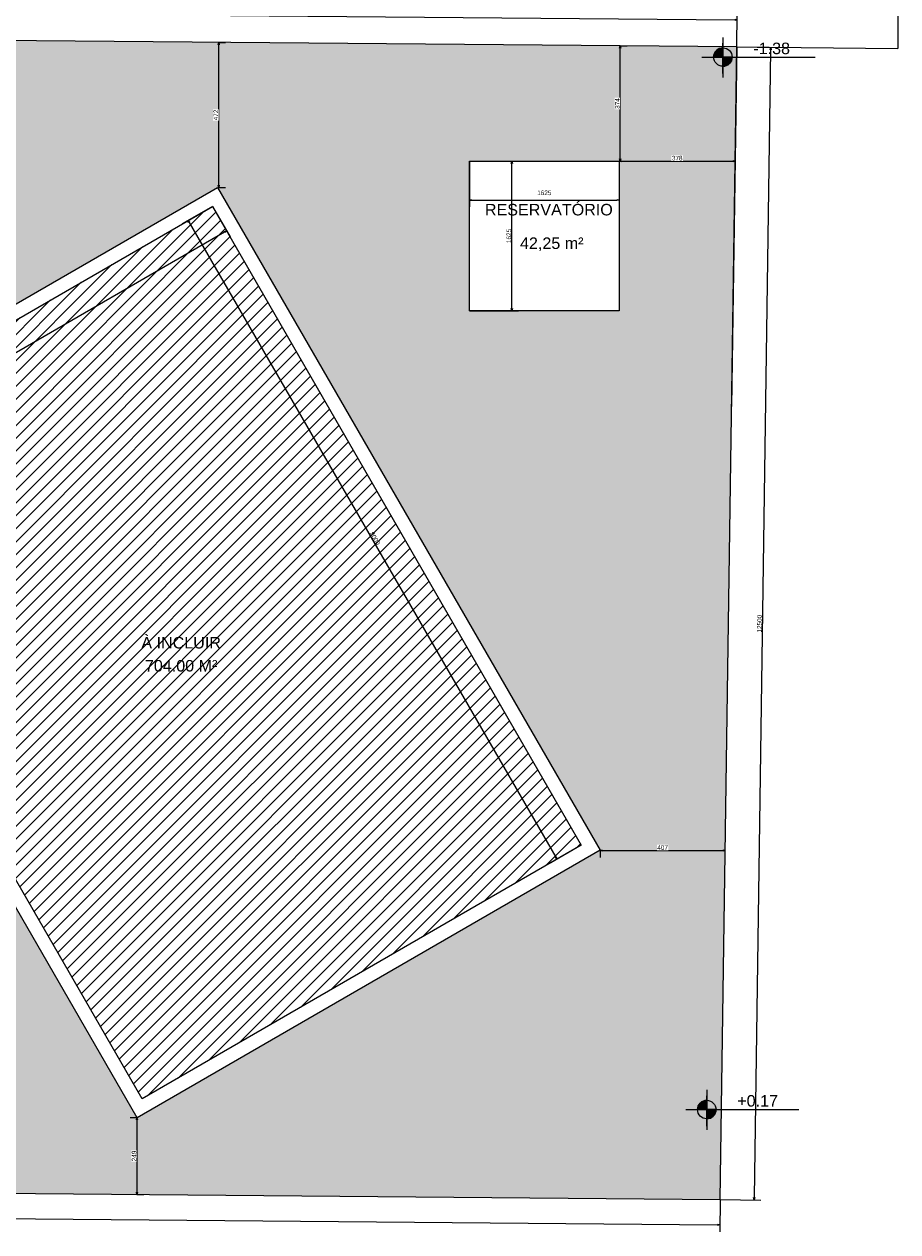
# Model space of a CAD drawing. Header units: millimetres. Extents: x -109 to 627, y -178 to 173.
# Tile 94 of 178: x 237 to 275, y -99 to -46. Entities that reach past the tile are written whole.
import ezdxf
from ezdxf.enums import TextEntityAlignment as Align

# ---------------------------------------------------------------- set-up
doc = ezdxf.new("R2010")
doc.units = ezdxf.units.MM
doc.linetypes.add('ACAD_ISO04W100', pattern=[30, 24, -3, 0, -3])
doc.layers.add('ARQ - COTA_NÍVEL', color=2, linetype='Continuous', lineweight=5)
doc.layers.add('BLOCOS', color=3, linetype='Continuous')
doc.styles.add('Arial_2', font='arial.ttf', dxfattribs={"height": 0.15})
doc.styles.add('GULIM', font='Gulim.ttf')
doc.styles.get("Standard").update_dxf_attribs({"font": 'arial.ttf'})
doc.dimstyles.new('GULIM-250', dxfattribs={"dimtxt": 0.2, "dimasz": 0.1, "dimexe": 0.3, "dimexo": 0, "dimgap": 0.025, "dimtad": 1, "dimdec": 0, "dimlfac": 250, "dimzin": 12, "dimdsep": 46, "dimtxsty": 'GULIM', "dimblk": 'OPEN30', "dimcen": 0, "dimclrd": 152, "dimclre": 152, "dimclrt": 152, "dimaunit": 1, "dimadec": 0, "dimazin": 0, "dimtfac": 1.875, "dimtdec": 0, "dimtmove": 2, "dimatfit": 3, "dimldrblk": 'OPEN30', "dimfxl": 0, "dimtolj": 1, "dimtzin": 12, "dimlwd": -1, "dimarcsym": 0})
doc.dimstyles.new('GULIM-75', dxfattribs={"dimtxt": 0.2, "dimasz": 0.1, "dimexe": 0.3, "dimexo": 0, "dimgap": 0.025, "dimtad": 1, "dimdec": 0, "dimlfac": 75, "dimzin": 12, "dimdsep": 46, "dimtxsty": 'GULIM', "dimblk": 'OPEN30', "dimcen": 0, "dimclrd": 152, "dimclre": 152, "dimclrt": 152, "dimaunit": 1, "dimadec": 0, "dimazin": 0, "dimtfac": 1.875, "dimtdec": 0, "dimtmove": 2, "dimatfit": 3, "dimldrblk": 'OPEN30', "dimfxl": 0, "dimtolj": 1, "dimtzin": 12, "dimlwd": -1, "dimarcsym": 0})

# ---------------------------------------------------------------- blocks, each defined once
blk = doc.blocks.new('_Open30')
at = {"color": 0, "linetype": 'ByBlock', "lineweight": -2}
for p, q in [((-1, 0.27), (0, 0)), ((0, 0), (-1, -0.27)), ((0, 0), (-1, 0))]:
    blk.add_line(p, q, dxfattribs=at)
blk = doc.blocks.new('*D555')
at = {"color": 152, "lineweight": -2, "transparency": 16777216}
for p, q in [((167.755, -46.491), (167.768, -45.018)), ((267.812, -47.366), (267.825, -45.892))]:
    blk.add_line(p, q, dxfattribs=at)
at = {"color": 152, "transparency": 16777216}
blk.add_line((167.865, -45.319), (267.722, -46.191), dxfattribs=at)
at = {"layer": 'Defpoints', "color": 0, "transparency": 16777216}
for p in [(167.755, -46.491), (267.822, -46.192), (267.812, -47.366)]:
    blk.add_point(p, dxfattribs=at)
at = {"color": 152, "transparency": 16777216, "xscale": 0.1, "yscale": 0.1, "zscale": 0.1}
for p, rotation in [((167.765, -45.318), 179.4993539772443), ((267.822, -46.192), 359.4993539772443)]:
    blk.add_blockref('_Open30', p, dxfattribs=dict(at, rotation=rotation))
at = {"color": 152, "transparency": 16777216, "insert": (217.795, -45.63), "char_height": 0.2, "attachment_point": 5, "rotation": 359.4994, "style": 'GULIM'}
blk.add_mtext('\\A1;25015', dxfattribs=at)
blk = doc.blocks.new('*D556')
at = {"color": 152, "lineweight": -2, "transparency": 16777216}
for p, q in [((267.812, -47.366), (269.583, -47.391)), ((267.091, -97.361), (268.862, -97.387))]:
    blk.add_line(p, q, dxfattribs=at)
at = {"color": 152, "transparency": 16777216}
blk.add_line((269.282, -47.487), (268.564, -97.282), dxfattribs=at)
at = {"layer": 'Defpoints', "color": 0, "transparency": 16777216}
for p in [(267.812, -47.366), (267.091, -97.361), (268.563, -97.382)]:
    blk.add_point(p, dxfattribs=at)
at = {"color": 152, "transparency": 16777216, "xscale": 0.1, "yscale": 0.1, "zscale": 0.1}
for p, rotation in [((269.283, -47.387), 89.1742365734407), ((268.563, -97.382), 269.1742365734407)]:
    blk.add_blockref('_Open30', p, dxfattribs=dict(at, rotation=rotation))
at = {"color": 152, "transparency": 16777216, "insert": (268.798, -72.383), "char_height": 0.2, "attachment_point": 5, "rotation": 89.1742, "style": 'GULIM'}
blk.add_mtext('\\A1;12500', dxfattribs=at)
blk = doc.blocks.new('*D557')
at = {"color": 152, "lineweight": -2, "transparency": 16777216}
for p, q in [((167.39, -96.49), (167.378, -97.896)), ((267.091, -97.361), (267.079, -98.767))]:
    blk.add_line(p, q, dxfattribs=at)
at = {"color": 152, "transparency": 16777216}
blk.add_line((167.48, -97.597), (266.982, -98.466), dxfattribs=at)
at = {"layer": 'Defpoints', "color": 0, "transparency": 16777216}
for p in [(167.39, -96.49), (267.091, -97.361), (267.082, -98.467)]:
    blk.add_point(p, dxfattribs=at)
at = {"color": 152, "transparency": 16777216, "xscale": 0.1, "yscale": 0.1, "zscale": 0.1}
for p, rotation in [((167.38, -97.596), 179.4993537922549), ((267.082, -98.467), 359.4993537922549)]:
    blk.add_blockref('_Open30', p, dxfattribs=dict(at, rotation=rotation))
at = {"color": 152, "transparency": 16777216, "insert": (217.232, -97.907), "char_height": 0.2, "attachment_point": 5, "rotation": 359.4994, "style": 'GULIM'}
blk.add_mtext('\\A1;24926', dxfattribs=at)
blk = doc.blocks.new('*D561')
at = {"color": 152, "lineweight": -2, "transparency": 16777216}
for p, q in [((245.057, -54.282), (243.74, -55.043)), ((261.061, -81.992), (259.744, -82.753))]:
    blk.add_line(p, q, dxfattribs=at)
at = {"color": 152, "transparency": 16777216}
blk.add_line((244.049, -54.98), (259.954, -82.517), dxfattribs=at)
at = {"layer": 'Defpoints', "color": 0, "transparency": 16777216}
for p in [(245.057, -54.282), (261.061, -81.992), (260.004, -82.603)]:
    blk.add_point(p, dxfattribs=at)
at = {"color": 152, "transparency": 16777216, "xscale": 0.1, "yscale": 0.1, "zscale": 0.1}
for p, rotation in [((243.999, -54.893), 120.0088417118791), ((260.004, -82.603), 300.0088417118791)]:
    blk.add_blockref('_Open30', p, dxfattribs=dict(at, rotation=rotation))
at = {"color": 152, "transparency": 16777216, "insert": (252.11, -68.686), "char_height": 0.2, "attachment_point": 5, "rotation": 300.0088, "style": 'GULIM'}
blk.add_mtext('\\A1;8000', dxfattribs=at)
blk = doc.blocks.new('*D562')
at = {"color": 152, "lineweight": -2, "transparency": 16777216}
for p, q in [((245.057, -54.282), (245.822, -55.606)), ((226.006, -65.285), (226.771, -66.609))]:
    blk.add_line(p, q, dxfattribs=at)
at = {"color": 152, "transparency": 16777216}
blk.add_line((245.585, -55.397), (226.707, -66.3), dxfattribs=at)
at = {"layer": 'Defpoints', "color": 0, "transparency": 16777216}
for p in [(245.057, -54.282), (226.006, -65.285), (226.621, -66.35)]:
    blk.add_point(p, dxfattribs=at)
at = {"color": 152, "transparency": 16777216, "xscale": 0.1, "yscale": 0.1, "zscale": 0.1}
for p, rotation in [((245.672, -55.347), 30.00884078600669), ((226.621, -66.35), 210.0088407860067)]:
    blk.add_blockref('_Open30', p, dxfattribs=dict(at, rotation=rotation))
at = {"color": 152, "transparency": 16777216, "insert": (236.084, -60.74), "char_height": 0.2, "attachment_point": 5, "rotation": 30.0088, "style": 'GULIM'}
blk.add_mtext('\\A1;5500', dxfattribs=at)
blk = doc.blocks.new('*D578')
at = {"color": 152, "lineweight": -2, "transparency": 16777216}
for p, q in [((245.331, -47.169), (245.631, -47.169)), ((245.331, -53.463), (245.631, -53.463))]:
    blk.add_line(p, q, dxfattribs=at)
at = {"color": 152, "transparency": 16777216}
blk.add_line((245.331, -53.363), (245.331, -47.269), dxfattribs=at)
at = {"layer": 'Defpoints', "color": 0, "transparency": 16777216}
for p in [(245.331, -47.169), (245.331, -47.169), (245.276, -53.463)]:
    blk.add_point(p, dxfattribs=at)
at = {"color": 152, "transparency": 16777216, "xscale": 0.1, "yscale": 0.1, "zscale": 0.1}
for p, rotation in [((245.331, -47.169), 90), ((245.331, -53.463), 270)]:
    blk.add_blockref('_Open30', p, dxfattribs=dict(at, rotation=rotation))
at = {"color": 152, "transparency": 16777216, "insert": (245.206, -50.316), "char_height": 0.2, "attachment_point": 5, "rotation": 90, "style": 'GULIM', "bg_fill": 3, "box_fill_scale": 1.1, "bg_fill_color": 256, "bg_fill_true_color": 13158600, "bg_fill_transparency": 0}
blk.add_mtext('\\A1;472', dxfattribs=at)
blk = doc.blocks.new('*D579')
at = {"color": 152, "lineweight": -2, "transparency": 16777216}
for p, q in [((261.881, -82.224), (261.881, -82.524)), ((267.308, -82.224), (267.308, -81.924))]:
    blk.add_line(p, q, dxfattribs=at)
at = {"color": 152, "transparency": 16777216}
blk.add_line((261.981, -82.224), (267.208, -82.224), dxfattribs=at)
at = {"layer": 'Defpoints', "color": 0, "transparency": 16777216}
for p in [(261.881, -82.212), (267.308, -82.224), (267.308, -82.29)]:
    blk.add_point(p, dxfattribs=at)
at = {"color": 152, "transparency": 16777216, "xscale": 0.1, "yscale": 0.1, "zscale": 0.1, "rotation": 180}
blk.add_blockref('_Open30', (261.881, -82.224), dxfattribs=at)
at = {"color": 152, "transparency": 16777216, "xscale": 0.1, "yscale": 0.1, "zscale": 0.1}
blk.add_blockref('_Open30', (267.308, -82.224), dxfattribs=at)
at = {"color": 152, "transparency": 16777216, "insert": (264.595, -82.099), "char_height": 0.2, "attachment_point": 5, "style": 'GULIM', "bg_fill": 3, "box_fill_scale": 1.1, "bg_fill_color": 256, "bg_fill_true_color": 13158600, "bg_fill_transparency": 0}
blk.add_mtext('\\A1;407', dxfattribs=at)
blk = doc.blocks.new('*D580')
at = {"color": 152, "lineweight": -2, "transparency": 16777216}
for p, q in [((241.785, -93.815), (241.485, -93.815)), ((241.785, -97.14), (242.085, -97.14))]:
    blk.add_line(p, q, dxfattribs=at)
at = {"color": 152, "transparency": 16777216}
blk.add_line((241.785, -93.915), (241.785, -97.04), dxfattribs=at)
at = {"layer": 'Defpoints', "color": 0, "transparency": 16777216}
for p in [(241.791, -93.815), (241.762, -97.14), (241.785, -97.14)]:
    blk.add_point(p, dxfattribs=at)
at = {"color": 152, "transparency": 16777216, "xscale": 0.1, "yscale": 0.1, "zscale": 0.1}
for p, rotation in [((241.785, -93.815), 90), ((241.785, -97.14), 270)]:
    blk.add_blockref('_Open30', p, dxfattribs=dict(at, rotation=rotation))
at = {"color": 152, "transparency": 16777216, "insert": (241.66, -95.477), "char_height": 0.2, "attachment_point": 5, "rotation": 90, "style": 'GULIM', "bg_fill": 3, "box_fill_scale": 1.1, "bg_fill_color": 256, "bg_fill_true_color": 13158600, "bg_fill_transparency": 0}
blk.add_mtext('\\A1;249', dxfattribs=at)
blk = doc.blocks.new('Elevações de ponto - Cota de Nível 1-825078-NÍVEL 1')
at = {"layer": 'ARQ - COTA_NÍVEL'}
h = blk.add_hatch(color=256, dxfattribs=at)
edge = h.paths.add_edge_path(flags=0)
edge.add_line((0, 0.00228), (0, 0.00068))
edge.add_line((0, 0.00068), (-0.0016, 0.00068))
edge.add_arc((0, 0.00068), 0.0016, 90, 180, ccw=False)
h = blk.add_hatch(color=256, dxfattribs=at)
edge = h.paths.add_edge_path(flags=0)
edge.add_arc((0, 0.00068), 0.0016, 270, 360, ccw=False)
edge.add_line((0, -0.00092), (0, 0.00068))
edge.add_line((0, 0.00068), (0.0016, 0.00068))
for p, q in [((0, 0.00411), (0, -0.00284)), ((0, -0.00218), (0, 0.00308)), ((0, 0.00068), (0, 0.00228)), ((-0.00366, 0.00068), (0.016, 0.00068)), ((-0.0016, 0.00068), (0, 0.00068)), ((0.0016, 0.00068), (0, 0.00068)), ((0, 0.00068), (0, -0.00092))]:
    blk.add_line(p, q, dxfattribs=at)
blk.add_circle((0, 0.00068), 0.0016, dxfattribs=at)
for start, end in [(90, 180), (270, 360)]:
    blk.add_arc((0, 0.00068), 0.0016, start, end, dxfattribs=at)
blk = doc.blocks.new('*D582')
at = {"color": 152, "lineweight": -2, "transparency": 16777216}
for p, q in [((256.212, -52.315), (256.212, -54.306)), ((262.712, -52.315), (262.712, -54.306))]:
    blk.add_line(p, q, dxfattribs=at)
at = {"color": 152, "transparency": 16777216}
blk.add_line((256.312, -54.006), (262.612, -54.006), dxfattribs=at)
at = {"layer": 'Defpoints', "color": 0, "transparency": 16777216}
for p in [(256.212, -52.315), (262.712, -52.315), (262.712, -54.006)]:
    blk.add_point(p, dxfattribs=at)
at = {"color": 152, "transparency": 16777216, "xscale": 0.1, "yscale": 0.1, "zscale": 0.1, "rotation": 180}
blk.add_blockref('_Open30', (256.212, -54.006), dxfattribs=at)
at = {"color": 152, "transparency": 16777216, "xscale": 0.1, "yscale": 0.1, "zscale": 0.1}
blk.add_blockref('_Open30', (262.712, -54.006), dxfattribs=at)
at = {"color": 152, "transparency": 16777216, "insert": (259.462, -53.694), "char_height": 0.2, "attachment_point": 5, "style": 'GULIM'}
blk.add_mtext('\\A1;1625', dxfattribs=at)
blk = doc.blocks.new('*D583')
at = {"color": 152, "lineweight": -2, "transparency": 16777216}
for p, q in [((256.212, -52.315), (258.347, -52.315)), ((256.212, -58.815), (258.347, -58.815))]:
    blk.add_line(p, q, dxfattribs=at)
at = {"color": 152, "transparency": 16777216}
blk.add_line((258.047, -58.715), (258.047, -52.415), dxfattribs=at)
at = {"layer": 'Defpoints', "color": 0, "transparency": 16777216}
for p in [(256.212, -52.315), (258.047, -52.315), (256.212, -58.815)]:
    blk.add_point(p, dxfattribs=at)
at = {"color": 152, "transparency": 16777216, "xscale": 0.1, "yscale": 0.1, "zscale": 0.1}
for p, rotation in [((258.047, -52.315), 90), ((258.047, -58.815), 270)]:
    blk.add_blockref('_Open30', p, dxfattribs=dict(at, rotation=rotation))
at = {"color": 152, "transparency": 16777216, "insert": (257.922, -55.565), "char_height": 0.2, "attachment_point": 5, "rotation": 90, "style": 'GULIM'}
blk.add_mtext('\\A1;1625', dxfattribs=at)
blk = doc.blocks.new('*D584')
at = {"color": 152, "lineweight": -2, "transparency": 16777216}
for p, q in [((262.712, -52.315), (262.712, -52.615)), ((267.746, -52.315), (267.746, -52.615))]:
    blk.add_line(p, q, dxfattribs=at)
at = {"color": 152, "transparency": 16777216}
blk.add_line((262.812, -52.315), (267.646, -52.315), dxfattribs=at)
at = {"layer": 'Defpoints', "color": 0, "transparency": 16777216}
for p in [(262.712, -51.865), (267.746, -51.937), (267.746, -52.315)]:
    blk.add_point(p, dxfattribs=at)
at = {"color": 152, "transparency": 16777216, "xscale": 0.1, "yscale": 0.1, "zscale": 0.1, "rotation": 180}
blk.add_blockref('_Open30', (262.712, -52.315), dxfattribs=at)
at = {"color": 152, "transparency": 16777216, "xscale": 0.1, "yscale": 0.1, "zscale": 0.1}
blk.add_blockref('_Open30', (267.746, -52.315), dxfattribs=at)
at = {"color": 152, "transparency": 16777216, "insert": (265.229, -52.19), "char_height": 0.2, "attachment_point": 5, "style": 'GULIM', "bg_fill": 3, "box_fill_scale": 1.1, "bg_fill_color": 256, "bg_fill_true_color": 13158600, "bg_fill_transparency": 0}
blk.add_mtext('\\A1;378', dxfattribs=at)
blk = doc.blocks.new('*D585')
at = {"color": 152, "lineweight": -2, "transparency": 16777216}
for p, q in [((262.756, -47.321), (263.056, -47.321)), ((262.756, -52.315), (263.056, -52.315))]:
    blk.add_line(p, q, dxfattribs=at)
at = {"color": 152, "transparency": 16777216}
blk.add_line((262.756, -52.215), (262.756, -47.421), dxfattribs=at)
at = {"layer": 'Defpoints', "color": 0, "transparency": 16777216}
for p in [(262.756, -47.321), (262.756, -47.321), (262.712, -52.315)]:
    blk.add_point(p, dxfattribs=at)
at = {"color": 152, "transparency": 16777216, "xscale": 0.1, "yscale": 0.1, "zscale": 0.1}
for p, rotation in [((262.756, -47.321), 90), ((262.756, -52.315), 270)]:
    blk.add_blockref('_Open30', p, dxfattribs=dict(at, rotation=rotation))
at = {"color": 152, "transparency": 16777216, "insert": (262.631, -49.818), "char_height": 0.2, "attachment_point": 5, "rotation": 90, "style": 'GULIM', "bg_fill": 3, "box_fill_scale": 1.1, "bg_fill_color": 256, "bg_fill_true_color": 13158600, "bg_fill_transparency": 0}
blk.add_mtext('\\A1;374', dxfattribs=at)

msp = doc.modelspace()

# ---------------------------------------------------------------- hatches: boundary and pattern name
h = msp.add_hatch()
h.set_pattern_fill('GRASS', color=81, scale=0.025)
h.set_pattern_definition([(90, (-239.80686, -96.14865), (-0.4490128, 0.4490128), [0.1190625, -0.7789631]), (45, (-239.80686, -96.14865), (-0.4490128, 0.4490128), [0.1190625, -0.5159375]), (135, (-239.80686, -96.14865), (-0.4490128, -0.4490128), [0.1190625, -0.5159375])])
h.paths.add_polyline_path([(245.27638, -53.46251), (261.88082, -82.21199), (241.79082, -93.81509), (225.18638, -65.06561)], flags=16)
h.paths.add_polyline_path([(245.05689, -54.28216), (261.06117, -81.9925), (242.01031, -92.99544), (226.00603, -65.2851)], flags=0)
h.paths.add_polyline_path([(218.77747, -47.66034), (217.52747, -47.66034), (217.52747, -47.16034), (218.77747, -47.16034)], flags=16)
h.paths.add_polyline_path([(217.02747, -47.66034), (216.15247, -47.66034), (216.15247, -47.16034), (217.02747, -47.16034)], flags=16)
h.paths.add_polyline_path([(187.58132, -63.24544), (187.58132, -64.44544), (186.38132, -64.44544), (186.38132, -63.24544)], flags=16)
h.paths.add_polyline_path([(193.88132, -59.44544), (193.88132, -58.24544), (195.08132, -58.24544), (195.08132, -59.44544)], flags=16)
h.paths.add_polyline_path([(180.08132, -68.24544), (180.08132, -69.44544), (178.88132, -69.44544), (178.88132, -68.24544)], flags=16)
edge = h.paths.add_edge_path(flags=16)
edge.add_arc((180.87891, -70.68719), 0.78667, 0, 360)
h.paths.add_polyline_path([(181.86558, -71.83427), (181.86558, -72.63427), (179.96558, -72.63427), (179.96558, -71.83427)], flags=16)
h.paths.add_polyline_path([(180.08132, -73.24544), (180.08132, -74.44544), (178.88132, -74.44544), (178.88132, -73.24544)], flags=16)
edge = h.paths.add_edge_path(flags=17)
edge.add_arc((206.31998, -67.1144), 6.52543, 98.739481, 146.35154)
edge.add_line((200.88787, -63.49868), (198.67921, -67.32419))
edge.add_line((198.67921, -67.32419), (201.01271, -68.67143))
edge.add_line((201.01271, -68.67143), (202.18491, -66.64112))
edge.add_line((202.18491, -66.64112), (205.32849, -66.64112))
edge.add_line((205.32849, -66.64112), (205.32849, -60.66473))
edge = h.paths.add_edge_path(flags=17)
edge.add_arc((206.84835, -67.11438), 6.52543, 33.673306, 81.361263)
edge.add_line((207.82849, -60.66298), (207.82849, -66.64112))
edge.add_line((207.82849, -66.64112), (210.97773, -66.64112))
edge.add_line((210.97773, -66.64112), (212.14994, -68.67143))
edge.add_line((212.14994, -68.67143), (214.48755, -67.32181))
edge.add_line((214.48755, -67.32181), (212.27889, -63.49631))
h.paths.add_polyline_path([(242.00165, -74.59571), (245.40189, -74.59571), (245.40189, -73.82985), (242.00165, -73.82985)], flags=0)
h.paths.add_polyline_path([(241.81543, -73.62675), (245.58811, -73.62675), (245.58811, -72.67467), (241.81543, -72.67467)], flags=0)
h.paths.add_polyline_path([(186.31545, -64.4175), (187.65018, -64.4175), (187.65018, -63.29054), (186.31545, -63.29054)], flags=16)
h.paths.add_polyline_path([(193.81545, -59.4175), (195.15018, -59.4175), (195.15018, -58.29054), (193.81545, -58.29054)], flags=16)
h.paths.add_polyline_path([(178.81545, -74.4175), (180.15018, -74.4175), (180.15018, -73.29054), (178.81545, -73.29054)], flags=16)
h.paths.add_polyline_path([(178.81545, -69.4175), (180.15018, -69.4175), (180.15018, -68.29054), (178.81545, -68.29054)], flags=16)
h.paths.add_polyline_path([(262.71192, -52.3146), (262.71192, -58.8146), (256.21192, -58.8146), (256.21192, -52.3146)], flags=16)
edge = h.paths.add_edge_path()
edge.add_line((224.1596, -46.98427), (224.17543, -46.98427))
edge.add_line((224.17543, -46.98427), (215.71934, -46.91038))
edge.add_line((215.71934, -46.91038), (211.11515, -51.51457))
edge.add_line((211.11515, -51.51457), (211.11515, -52.24527))
edge.add_line((211.11515, -52.24527), (207.82849, -52.24527))
edge.add_line((207.82849, -52.24527), (207.82849, -58.14233))
edge.add_arc((206.84835, -67.11438), 9.02543, 32.654949, 83.765493, ccw=False)
edge.add_line((214.44718, -62.24445), (218.75243, -59.75881))
edge.add_line((218.75243, -59.75881), (227.22606, -74.43557))
edge.add_line((227.22606, -74.43557), (220.76966, -78.20275))
edge.add_line((220.76966, -78.20275), (216.53755, -70.87252))
edge.add_line((216.53755, -70.87252), (214.19994, -72.22214))
edge.add_line((214.19994, -72.22214), (215.37406, -74.25578))
edge.add_line((215.37406, -74.25578), (210.97773, -81.87044))
edge.add_line((210.97773, -81.87044), (208.63132, -81.87044))
edge.add_line((208.63132, -81.87044), (208.63132, -84.57044))
edge.add_line((208.63132, -84.57044), (235.83132, -84.57044))
edge.add_line((235.83132, -84.57044), (235.83132, -93.59544))
edge.add_line((235.83132, -93.59544), (167.41094, -93.59544))
edge.add_line((167.41094, -93.59544), (167.38979, -96.48999))
edge.add_line((167.38979, -96.48999), (267.09127, -97.36119))
edge.add_line((267.09127, -97.36119), (267.81188, -47.36558))
edge.add_line((267.81188, -47.36558), (226.6596, -47.00598))
edge.add_line((226.6596, -47.00598), (226.6596, -49.48427))
edge.add_line((226.6596, -49.48427), (224.1596, -49.48427))
edge.add_line((224.1596, -49.48427), (224.1596, -46.98427))
h.paths.add_polyline_path([(186.5195, -65.7088), (187.80392, -66.3991), (186.62907, -68.60585), (185.34465, -67.91555)])
edge = h.paths.add_edge_path()
edge.add_line((194.41433, -59.76118), (198.71963, -62.24685))
edge.add_arc((206.31998, -67.1144), 9.02543, 96.306943, 147.362997, ccw=False)
edge.add_line((205.32849, -58.14359), (205.32849, -52.24527))
edge.add_line((205.32849, -52.24527), (202.11515, -52.24527))
edge.add_line((202.11515, -52.24527), (202.11515, -51.49527))
edge.add_line((202.11515, -51.49527), (199.08132, -48.46144))
edge.add_line((199.08132, -48.46144), (199.08132, -49.44544))
edge.add_line((199.08132, -49.44544), (197.88132, -49.44544))
edge.add_line((197.88132, -49.44544), (197.88132, -48.24544))
edge.add_line((197.88132, -48.24544), (198.86532, -48.24544))
edge.add_line((198.86532, -48.24544), (197.36992, -46.75004))
edge.add_line((197.36992, -46.75004), (193.43132, -46.71563))
edge.add_line((193.43132, -46.71563), (193.43132, -58.99544))
edge.add_line((193.43132, -58.99544), (178.63132, -58.99544))
edge.add_line((178.63132, -58.99544), (178.63132, -84.57044))
edge.add_line((178.63132, -84.57044), (204.53132, -84.57044))
edge.add_line((204.53132, -84.57044), (204.53132, -81.87044))
edge.add_line((204.53132, -81.87044), (202.18491, -81.87044))
edge.add_line((202.18491, -81.87044), (197.78847, -74.25558))
edge.add_line((197.78847, -74.25558), (198.96253, -72.22205))
edge.add_line((198.96253, -72.22205), (196.62921, -70.8749))
edge.add_line((196.62921, -70.8749), (192.41287, -78.17781))
edge.add_line((192.41287, -78.17781), (185.93933, -74.44031))
edge.add_line((185.93933, -74.44031), (194.41433, -59.76118))
h = msp.add_hatch()
h.set_pattern_fill('ANSI31', color=1, scale=0.125)
h.set_pattern_definition([(45, (-239.80686, -96.14865), (-0.280633, 0.280633), [])])
h.paths.add_polyline_path([(261.06117, -81.9925), (242.01031, -92.99544), (226.00603, -65.2851), (245.05689, -54.28216)])

# ---------------------------------------------------------------- linework, layer by layer
at = {"color": 1, "linetype": 'ACAD_ISO04W100', "ltscale": 15}
msp.add_line((274.80155, -27.42589), (274.80155, -47.42665), dxfattribs=at)
at = {"linetype": 'Continuous'}
for p, q in [((267.81188, -47.36558), (167.75512, -46.49126)), ((267.09127, -97.36119), (267.81188, -47.36558)), ((167.38979, -96.48999), (267.09127, -97.36119))]:
    msp.add_line(p, q, dxfattribs=at)
msp.add_line((267.81187, -47.36558), (267.58703, -62.96517))
msp.add_lwpolyline([(256.21192, -52.3146), (262.71192, -52.3146), (262.71192, -58.8146), (256.21192, -58.8146)], close=True)
at = {"color": 2}
msp.add_lwpolyline([(261.88082, -82.21199), (241.79082, -93.81509), (225.18638, -65.06561), (245.27638, -53.46251)], close=True, dxfattribs=at)
at = {"color": 5, "linetype": 'Continuous'}
msp.add_lwpolyline([(261.06117, -81.9925), (242.01031, -92.99544), (226.00603, -65.2851), (245.05689, -54.28216)], close=True, dxfattribs=at)
at = {"layer": 'BLOCOS'}
msp.add_line((267.81187, -47.36558), (274.80155, -47.42665), dxfattribs=at)

# ---------------------------------------------------------------- block references
at = {"layer": 'ARQ - COTA_NÍVEL', "xscale": 249.9999999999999, "yscale": 249.9999999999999, "zscale": 249.9999999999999}
for p in [(267.20809, -47.97514), (266.51112, -93.63183)]:
    msp.add_blockref('Elevações de ponto - Cota de Nível 1-825078-NÍVEL 1', p, dxfattribs=at)

# ---------------------------------------------------------------- texts
at = {"color": 2}
for s, p in [('RESERVATÓRIO', (259.65759, -54.67321)), ('42,25 m²', (259.78357, -56.1289)), ('À INCLUIR', (243.70177, -73.45954)), ('704.00 M²', (243.70177, -74.45954))]:
    msp.add_text(s, height=0.5, dxfattribs=at).set_placement(p, align=Align.CENTER)
at = {"layer": 'ARQ - COTA_NÍVEL', "char_height": 0.5, "width": 1.6282662, "attachment_point": 1, "line_spacing_factor": 0.941778, "style": 'Arial_2'}
for s, insert in [('-1.38', (268.52965, -47.17748)), ('+0.17', (267.83267, -92.83417))]:
    msp.add_mtext(s, dxfattribs=dict(at, insert=insert))

# ---------------------------------------------------------------- dimensions: what is measured, and where the dimension line sits
for p1, p2, distance, picture, middle in [((167.75512, -46.49126), (267.81188, -47.36558), 1.17327, '*D555', (217.79484, -45.6302)), ((267.81188, -47.36558), (267.09127, -97.36119), 1.47139, '*D556', (268.79782, -72.38279)), ((245.05689, -54.28216), (226.00603, -65.2851), 1.22927, '*D562', (236.08374, -60.73986)), ((245.05689, -54.28216), (261.06117, -81.9925), -1.2212, '*D561', (252.10977, -68.68557)), ((167.38979, -96.48999), (267.09127, -97.36119), -1.10606, '*D557', (217.23196, -97.90661))]:
    dim = msp.add_aligned_dim(p1=p1, p2=p2, distance=distance, dimstyle='GULIM-250')
    dim.commit()
    dim.dimension.update_dxf_attribs({"geometry": picture, "text_midpoint": middle})
dim = msp.add_linear_dim(base=(262.71192, -54.00604), p1=(256.21192, -52.3146), p2=(262.71192, -52.3146), dimstyle='GULIM-250')
dim.commit()
dim.dimension.update_dxf_attribs({"geometry": '*D582', "text_midpoint": (259.46192, -53.69354), "dimtype": 160})
dim = msp.add_linear_dim(base=(258.04683, -52.3146), p1=(256.21192, -58.8146), p2=(256.21192, -52.3146), angle=90, dimstyle='GULIM-250')
dim.commit()
dim.dimension.update_dxf_attribs({"geometry": '*D583', "text_midpoint": (257.92183, -55.5646)})

# ---------------------------------------------------------------- next in the draw order: dimensions: what is measured, and where the dimension line sits
for base, p1, p2, picture, middle in [((245.33137, -47.16914), (245.27638, -53.46251), (245.33137, -47.16914), '*D578', (245.20637, -50.31582)), ((241.78535, -97.13986), (241.79082, -93.81509), (241.76177, -97.13986), '*D580', (241.66035, -95.47747))]:
    dim = msp.add_linear_dim(base=base, p1=p1, p2=p2, angle=90, dimstyle='GULIM-75', override={"dimfxlon": 1, "dimtfill": 1, "dimtfillclr": 256, "dimarcsym": 2})
    dim.commit()
    dim.dimension.update_dxf_attribs({"geometry": picture, "text_midpoint": middle})
for base, p1, p2, picture, middle in [((267.74598, -52.3146), (262.71192, -51.8646), (267.74598, -51.93715), '*D584', (265.22895, -52.1896)), ((267.3085, -82.22428), (261.88082, -82.21199), (267.3085, -82.29022), '*D579', (264.59466, -82.09928))]:
    dim = msp.add_linear_dim(base=base, p1=p1, p2=p2, dimstyle='GULIM-75', override={"dimfxlon": 1, "dimtfill": 1, "dimtfillclr": 256, "dimarcsym": 2})
    dim.commit()
    dim.dimension.update_dxf_attribs({"geometry": picture, "text_midpoint": middle})

# ---------------------------------------------------------------- next in the draw order: dimensions: what is measured, and where the dimension line sits
dim = msp.add_linear_dim(base=(262.75555, -47.32139), p1=(262.71192, -52.3146), p2=(262.75555, -47.32139), angle=90, dimstyle='GULIM-75', override={"dimfxlon": 1, "dimtfill": 1, "dimtfillclr": 256, "dimarcsym": 2})
dim.commit()
dim.dimension.update_dxf_attribs({"geometry": '*D585', "text_midpoint": (262.63055, -49.818)})

doc.saveas('drawing.dxf')
